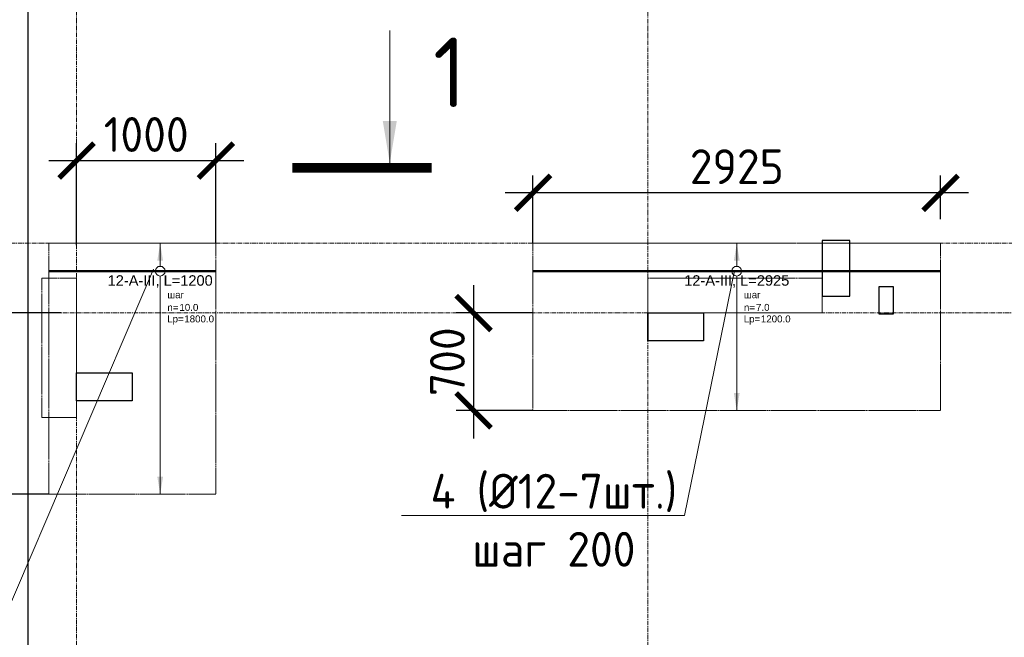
# Model space of a CAD drawing. Header units: millimetres. Extents: x 448962 to 1592680, y -326645 to -197113.
# Tile 206 of 256: x 709122 to 716188, y -256499 to -252067. Entities that reach past the tile are written whole.
import ezdxf
from ezdxf import colors
from ezdxf.entities.mleader import LeaderData, LeaderLine
from ezdxf.enums import TextEntityAlignment as Align
from ezdxf.math import Vec2, Vec3

# ---------------------------------------------------------------- set-up
doc = ezdxf.new("R2010")
doc.units = ezdxf.units.MM
doc.set_wipeout_variables(frame=1)
for name, pattern in [('01 Штриховая _4 мм_', [6, 3.5, -2.5]), ('______5', [1100, 800, -100, 100, -100]), ('GOST2.303 4', [7, 5, -2, 0]), ('осевая', [50.8, 31.75, -6.35, 6.35, -6.35])]:
    doc.linetypes.add(name, pattern=pattern)
for name, color, linetype, lineweight in [('АрмСтер', 2, 'Continuous', 50), ('ВК__отв в полу 1-2 эт', 6, 'Continuous', 25), ('контур распр. стерхней', 2, 'GOST2.303 4', 20), ('Оси', 40, '______5', 18), ('Перекрытие ж_бетон', 1, 'Continuous', 30), ('подоснова', 151, 'Continuous', 5), ('РАЗМЕРЫ', 1, 'Continuous', 9), ('СТЕНЫ', 3, 'Continuous', 30), ('Узлы', 7, 'Continuous', 0)]:
    doc.layers.add(name, color=color, linetype=linetype, lineweight=lineweight)
doc.layers.add('АрмСтер_атрибуты', color=2, linetype='Continuous', lineweight=0, plot=False)
doc.styles.add('GOST-2.304_Type-B', font='GOST_Common.ttf')
doc.styles.get("Standard").update_dxf_attribs({"font": 'arial.ttf'})
doc.styles.add('Аннотативный', font='arial.ttf')
doc.styles.add('ГОСТ', font='GOST_Common.ttf')
doc.dimstyles.new('СПДС', dxfattribs={"dimscale": 100, "dimtxt": 2.5, "dimasz": 2.5, "dimexe": 1.25, "dimexo": 0, "dimtad": 1, "dimdec": 0, "dimtxsty": 'GOST-2.304_Type-B', "dimblk": 'ARCHTICK', "dimcen": 2.5, "dimdle": 2, "dimadec": 0, "dimazin": 2, "dimtfac": 0.75, "dimtdec": 0, "dimtmove": 1, "dimatfit": 3, "dimfxl": 1, "dimtolj": 1, "dimarcsym": 1})

# ---------------------------------------------------------------- blocks, each defined once
blk = doc.blocks.new('оси плит')
at = {"layer": 'Оси', "color": 16, "linetype": 'осевая', "lineweight": 0, "transparency": 33554687}
for p, q in [((527342.3, -202894.1), (527342.3, -231285.8)), ((523242.3, -203649.6), (523242.3, -230530.3)), ((519570.9, -208617.4), (573160.2, -208617.4)), ((520148.3, -209117.4), (572483.7, -209117.4))]:
    blk.add_line(p, q, dxfattribs=at)
blk = doc.blocks.new('стены  тп')
at = {"layer": 'СТЕНЫ', "color": 251, "linetype": '01 Штриховая _4 мм_', "lineweight": 0, "true_color": 0x636466}
for p, q in [((542712.3, -320375.7, 3100), (542462.3, -320375.7, 3100)), ((542462.3, -320375.7, 3100), (542462.3, -321375.7, 3100)), ((542712.3, -321375.7, 3100), (542712.3, -320375.7, 3100)), ((548062.1, -320375.7, 3100), (546812.3, -320375.7, 3100)), ((546812.3, -320375.7, 3100), (546812.3, -320625.7, 3100)), ((548062.1, -320625.7, 3100), (548062.1, -320375.7, 3100)), ((546812.3, -320625.7, 3100), (548062.1, -320625.7, 3100)), ((542462.3, -321375.7, 3100), (542712.3, -321375.7, 3100))]:
    blk.add_line(p, q, dxfattribs=at)
blk = doc.blocks.new('*U30')
at = {"layer": 'РАЗМЕРЫ'}
for p, q in [((112.5, 200), (-112.5, 200)), ((112.5, -1000), (-112.5, -1000))]:
    blk.add_line(p, q, dxfattribs=at)
at = {"layer": 'РАЗМЕРЫ', "ltscale": 15}
blk.add_line((0, -1000), (0, 200), dxfattribs=at)
at = {"layer": 'РАЗМЕРЫ'}
for points in [[(0, 200), (20.9, 74.8), (-20.9, 74.8)], [(0, -1000), (20.9, -874.8), (-20.9, -874.8)]]:
    blk.add_solid(points, dxfattribs=at)
at = {"layer": 'АрмСтер_атрибуты', "color": 215, "ltscale": 15, "style": 'Аннотативный'}
for s, p in [('шаг', (51.4, -194.2)), ('n=', (51.4, -285.1)), ('Lр=', (50.2, -367.8))]:
    blk.add_text(s, height=50, dxfattribs=at).set_placement(p)
at = {"layer": 'АрмСтер_атрибуты', "style": 'Аннотативный', "flags": 8}
blk.add_attdef('ПОЗ', (110, 29.6), '', height=75, dxfattribs=at)
at = {"layer": 'АрмСтер_атрибуты', "color": 215, "style": 'Аннотативный'}
for tag, p, flags in [('ШАГ', (190.9, -194.2), 10), ('КОЛ', (138, -285.1), 8), ('ШИРИНА', (172.9, -367.8), 8)]:
    blk.add_attdef(tag, p, '', height=50, dxfattribs=dict(at, flags=flags))
at = {"layer": 'АрмСтер_атрибуты', "flags": 9}
for tag, p in [('МАССА', (-1033.5, -1010.5)), ('ОБОЗНАЧЕНИЕ', (-1033.5, -1124.4))]:
    blk.add_attdef(tag, p, '', height=75, dxfattribs=at)
at = {"linetype": 'Continuous', "lineweight": 0}
blk.add_wipeout([(35, 0), (28.3, 20.6), (10.8, 33.3), (-10.8, 33.3), (-28.3, 20.6), (-35, 0), (-28.3, -20.6), (-10.8, -33.3), (10.8, -33.3), (28.3, -20.6)], dxfattribs=at)
at = {"color": 0, "linetype": 'ByBlock', "lineweight": -2, "ltscale": 100}
blk.add_line((-1462.5, 0), (1462.5, 0), dxfattribs=at)
at = {"layer": 'РАЗМЕРЫ'}
blk.add_circle((0, 0), 35, dxfattribs=at)
at = {"layer": 'АрмСтер_атрибуты', "style": 'Аннотативный', "flags": 8}
blk.add_attdef('НАИМЕНОВАНИЕ', text='', height=75, dxfattribs=at).set_placement((0, -29.3), align=Align.TOP_CENTER)
blk = doc.blocks.new('_ArchTick')
at = {"color": 0, "linetype": 'ByBlock', "const_width": 0.15}
blk.add_lwpolyline([(-0.5, -0.5), (0.5, 0.5)], dxfattribs=at)
blk = doc.blocks.new('*D476')
at = {"layer": 'DEFPOINTS', "color": 0, "transparency": 16777216}
for p in [(712805.5, -253308.8), (715730.7, -253498.6), (712805.5, -253671.3)]:
    blk.add_point(p, dxfattribs=at)
at = {"layer": 'РАЗМЕРЫ', "color": 0, "lineweight": -2, "transparency": 16777216}
for p, q in [((712805.5, -253671.3), (712805.5, -253183.8)), ((715730.7, -253498.6), (715730.7, -253183.8)), ((715930.7, -253308.8), (712605.5, -253308.8))]:
    blk.add_line(p, q, dxfattribs=at)
at = {"layer": 'РАЗМЕРЫ', "color": 0, "lineweight": -2, "transparency": 16777216, "xscale": 250, "yscale": 250, "zscale": 250, "rotation": 180}
blk.add_blockref('_ArchTick', (712805.5, -253308.8), dxfattribs=at)
at = {"layer": 'РАЗМЕРЫ', "color": 0, "lineweight": -2, "transparency": 16777216, "xscale": 250, "yscale": 250, "zscale": 250}
blk.add_blockref('_ArchTick', (715730.7, -253308.8), dxfattribs=at)
at = {"layer": 'РАЗМЕРЫ', "color": 0, "lineweight": 0, "transparency": 16777216, "insert": (714268.1, -253121.3), "char_height": 250, "attachment_point": 5, "style": 'GOST-2.304_Type-B'}
blk.add_mtext('\\A1;2925', dxfattribs=at)
blk = doc.blocks.new('*D477')
at = {"layer": 'DEFPOINTS', "color": 0, "transparency": 16777216}
for p in [(712805.5, -254171.3), (712379.4, -254871.3), (712805.5, -254871.3)]:
    blk.add_point(p, dxfattribs=at)
at = {"layer": 'РАЗМЕРЫ', "color": 0, "lineweight": -2, "transparency": 16777216}
for p, q in [((712379.4, -253971.3), (712379.4, -255071.3)), ((712805.5, -254171.3), (712254.4, -254171.3)), ((712805.5, -254871.3), (712254.4, -254871.3))]:
    blk.add_line(p, q, dxfattribs=at)
at = {"layer": 'РАЗМЕРЫ', "color": 0, "lineweight": -2, "transparency": 16777216, "xscale": 250, "yscale": 250, "zscale": 250}
for p, rotation in [((712379.4, -254171.3), 90), ((712379.4, -254871.3), 270)]:
    blk.add_blockref('_ArchTick', p, dxfattribs=dict(at, rotation=rotation))
at = {"layer": 'РАЗМЕРЫ', "color": 0, "lineweight": 0, "transparency": 16777216, "insert": (712191.9, -254521.3), "char_height": 250, "attachment_point": 5, "rotation": 90, "style": 'GOST-2.304_Type-B'}
blk.add_mtext('\\A1;700', dxfattribs=at)
blk = doc.blocks.new('_None')
blk = doc.blocks.new('*U493')
at = {"layer": 'РАЗМЕРЫ'}
for p, q in [((112.5, 200), (-112.5, 200)), ((112.5, -1600), (-112.5, -1600))]:
    blk.add_line(p, q, dxfattribs=at)
at = {"layer": 'РАЗМЕРЫ', "ltscale": 15}
blk.add_line((0, -1600), (0, 200), dxfattribs=at)
at = {"layer": 'РАЗМЕРЫ'}
for points in [[(0, 200), (20.9, 74.8), (-20.9, 74.8)], [(0, -1600), (20.9, -1474.8), (-20.9, -1474.8)]]:
    blk.add_solid(points, dxfattribs=at)
at = {"layer": 'АрмСтер_атрибуты', "color": 215, "ltscale": 15, "style": 'Аннотативный'}
for s, p in [('шаг', (51.4, -194.2)), ('n=', (51.4, -285.1)), ('Lр=', (50.2, -367.8))]:
    blk.add_text(s, height=50, dxfattribs=at).set_placement(p)
at = {"layer": 'АрмСтер_атрибуты', "style": 'Аннотативный', "flags": 8}
blk.add_attdef('ПОЗ', (110, 29.6), '', height=75, dxfattribs=at)
at = {"layer": 'АрмСтер_атрибуты', "color": 215, "style": 'Аннотативный'}
for tag, p, flags in [('ШАГ', (190.9, -194.2), 10), ('КОЛ', (138, -285.1), 8), ('ШИРИНА', (172.9, -367.8), 8)]:
    blk.add_attdef(tag, p, '', height=50, dxfattribs=dict(at, flags=flags))
at = {"layer": 'АрмСтер_атрибуты', "flags": 9}
for tag, p in [('МАССА', (-371, -1010.5)), ('ОБОЗНАЧЕНИЕ', (-371, -1124.4))]:
    blk.add_attdef(tag, p, '', height=75, dxfattribs=at)
at = {"linetype": 'Continuous', "lineweight": 0}
blk.add_wipeout([(35, 0), (28.3, 20.6), (10.8, 33.3), (-10.8, 33.3), (-28.3, 20.6), (-35, 0), (-28.3, -20.6), (-10.8, -33.3), (10.8, -33.3), (28.3, -20.6)], dxfattribs=at)
at = {"color": 0, "linetype": 'ByBlock', "lineweight": -2, "ltscale": 100}
blk.add_line((-800, 0), (400, 0), dxfattribs=at)
at = {"layer": 'РАЗМЕРЫ'}
blk.add_circle((0, 0), 35, dxfattribs=at)
at = {"layer": 'АрмСтер_атрибуты', "style": 'Аннотативный', "flags": 8}
blk.add_attdef('НАИМЕНОВАНИЕ', text='', height=75, dxfattribs=at).set_placement((0, -29.3), align=Align.TOP_CENTER)
blk = doc.blocks.new('*D498')
at = {"layer": 'DEFPOINTS', "color": 0, "transparency": 16777216}
for p in [(710530.5, -253077.9), (709530.5, -253685.1), (710530.5, -253671.3)]:
    blk.add_point(p, dxfattribs=at)
at = {"layer": 'РАЗМЕРЫ', "color": 0, "lineweight": -2, "transparency": 16777216}
for p, q in [((709530.5, -253685.1), (709530.5, -252952.9)), ((710530.5, -253671.3), (710530.5, -252952.9)), ((709330.5, -253077.9), (710730.5, -253077.9))]:
    blk.add_line(p, q, dxfattribs=at)
at = {"layer": 'РАЗМЕРЫ', "color": 0, "lineweight": -2, "transparency": 16777216, "xscale": 250, "yscale": 250, "zscale": 250, "rotation": 180}
blk.add_blockref('_ArchTick', (709530.5, -253077.9), dxfattribs=at)
at = {"layer": 'РАЗМЕРЫ', "color": 0, "lineweight": -2, "transparency": 16777216, "xscale": 250, "yscale": 250, "zscale": 250}
blk.add_blockref('_ArchTick', (710530.5, -253077.9), dxfattribs=at)
at = {"layer": 'РАЗМЕРЫ', "color": 0, "lineweight": 0, "transparency": 16777216, "insert": (710030.5, -252890.4), "char_height": 250, "attachment_point": 5, "style": 'GOST-2.304_Type-B'}
blk.add_mtext('\\A1;1000', dxfattribs=at)
blk = doc.blocks.new('*D499')
at = {"layer": 'DEFPOINTS', "color": 0, "transparency": 16777216}
for p in [(709418.2, -254171.3), (708686.9, -255471.3), (709330.5, -255471.3)]:
    blk.add_point(p, dxfattribs=at)
at = {"layer": 'РАЗМЕРЫ', "color": 0, "lineweight": -2, "transparency": 16777216}
for p, q in [((708686.9, -253971.3), (708686.9, -255671.3)), ((709418.2, -254171.3), (708561.9, -254171.3)), ((709330.5, -255471.3), (708561.9, -255471.3))]:
    blk.add_line(p, q, dxfattribs=at)
at = {"layer": 'РАЗМЕРЫ', "color": 0, "lineweight": -2, "transparency": 16777216, "xscale": 250, "yscale": 250, "zscale": 250}
for p, rotation in [((708686.9, -254171.3), 90), ((708686.9, -255471.3), 270)]:
    blk.add_blockref('_ArchTick', p, dxfattribs=dict(at, rotation=rotation))
at = {"layer": 'РАЗМЕРЫ', "color": 0, "lineweight": 0, "transparency": 16777216, "insert": (708499.4, -254821.3), "char_height": 250, "attachment_point": 5, "rotation": 90, "style": 'GOST-2.304_Type-B'}
blk.add_mtext('\\A1;1300', dxfattribs=at)
blk = doc.blocks.new('отверстия новые')
at = {"layer": 'ВК__отв в полу 1-2 эт', "color": 5, "lineweight": 30}
for points in [[(680743.8, -395419.8), (680943.8, -395419.8), (680943.8, -395019.4), (680743.8, -395019.4)], [(675794, -395969.8), (675794, -396169.8), (675394, -396169.8), (675394, -395969.8)], [(675794, -395969.8), (675794, -396169.8), (675394, -396169.8), (675394, -395969.8)]]:
    blk.add_lwpolyline(points, close=True, dxfattribs=at)
at = {"layer": 'ВК__отв в полу 1-2 эт', "color": 5, "lineweight": 30, "ltscale": 100}
for points in [[(679494, -395739.8), (679494, -395739.8), (679494, -395539.8), (679494, -395539.8)], [(679894, -395739.8), (679494, -395739.8), (679494, -395539.8), (679894, -395539.8)], [(679494, -395739.8), (679494, -395739.8), (679494, -395539.8), (679494, -395539.8)], [(679894, -395739.8), (679494, -395739.8), (679494, -395539.8), (679894, -395539.8)]]:
    blk.add_lwpolyline(points, close=True, dxfattribs=at)
blk = doc.blocks.new('отвестия ов')
at = {"color": 3, "lineweight": 30}
for points in [[(4357294.8, -1445463.1), (4357194.8, -1445463.1), (4357194.8, -1445263.1), (4357294.8, -1445263.1)], [(4357194.8, -1445263.1), (4357294.8, -1445263.1), (4357294.8, -1445463.1), (4357194.8, -1445463.1)]]:
    blk.add_lwpolyline(points, close=True, dxfattribs=at)
blk = doc.blocks.new('отвертия фон')
at = {"layer": 'РАЗМЕРЫ', "lineweight": 0}
blk.add_blockref('отверстия новые', (-672182.3, 463884.9), dxfattribs=at)
at = {"layer": 'РАЗМЕРЫ', "color": 7, "lineweight": 0}
blk.add_blockref('отвестия ов', (-4348222.9, 1513798.6), dxfattribs=at)

msp = doc.modelspace()

# ---------------------------------------------------------------- linework, layer by layer
at = {"layer": 'контур распр. стерхней', "linetype": '01 Штриховая _4 мм_'}
for points in [[(710530.5, -255471.3), (709330.5, -255471.3), (709330.5, -253671.3), (710530.5, -253671.3)], [(715730.5, -254871.3), (712805.5, -254871.3), (712805.5, -253671.3), (715730.5, -253671.3)]]:
    msp.add_lwpolyline(points, close=True, dxfattribs=at)
at = {"layer": 'Узлы', "color": 1, "linetype": 'Continuous', "lineweight": 0}
msp.add_line((711778, -253094.5, 3100), (711778, -252144.5, 3100), dxfattribs=at)
at = {"layer": 'Узлы', "color": 1, "linetype": 'Continuous', "lineweight": 0, "const_width": 70, "elevation": 3100}
msp.add_lwpolyline([(712078, -253129.5), (711078, -253129.5)], dxfattribs=at)
at = {"layer": 'Узлы', "color": 1, "linetype": 'Continuous', "lineweight": 0}
msp.add_solid([(711778, -253094.5, 3100), (711828.2, -252794, 3100), (711727.7, -252794, 3100)], dxfattribs=at)

# ---------------------------------------------------------------- block references
at = {"layer": 'подоснова', "color": 4, "ltscale": 0.3}
msp.add_blockref('оси плит', (186288.2, -45053.9), dxfattribs=at)
at = {"layer": 'РАЗМЕРЫ'}
msp.add_blockref('стены  тп', (166818.1, 66454.4, -3100), dxfattribs=at)

# ---------------------------------------------------------------- texts
at = {"layer": 'Узлы', "color": 1, "linetype": 'Continuous', "lineweight": 0, "insert": (712208, -252444.5, 3100), "char_height": 500, "attachment_point": 5, "style": 'GOST-2.304_Type-B'}
msp.add_mtext_dynamic_manual_height_columns('1', width=723.88, gutter_width=25, heights=[0], dxfattribs=at)

# ---------------------------------------------------------------- next in the draw order: block references
at = {"layer": 'АрмСтер', "ltscale": 15}
ref = msp.add_blockref('*U493', (710130.5, -253871.3), dxfattribs=at)
ref.add_attrib('НАИМЕНОВАНИЕ', '12-A-III, L=1200', dxfattribs={"layer": 'АрмСтер_атрибуты', "height": 75, "style": 'Аннотативный', "flags": 8}).set_placement((710130.5, -253900.6), align=Align.TOP_CENTER)
ref.add_attrib('КОЛ', '10.0', (710268.5, -254156.4), dxfattribs={"layer": 'АрмСтер_атрибуты', "color": 215, "height": 50, "style": 'Аннотативный', "flags": 8})
ref.add_attrib('ШИРИНА', '1800.0', (710303.4, -254239.1), dxfattribs={"layer": 'АрмСтер_атрибуты', "color": 215, "height": 50, "style": 'Аннотативный', "flags": 8})
ref = msp.add_blockref('*U30', (714268, -253871.3), dxfattribs=at)
ref.add_attrib('НАИМЕНОВАНИЕ', '12-A-III, L=2925', dxfattribs={"layer": 'АрмСтер_атрибуты', "height": 75, "style": 'Аннотативный', "flags": 8}).set_placement((714268, -253900.6), align=Align.TOP_CENTER)
ref.add_attrib('КОЛ', '7.0', (714406, -254156.4), dxfattribs={"layer": 'АрмСтер_атрибуты', "color": 215, "height": 50, "style": 'Аннотативный', "flags": 8})
ref.add_attrib('ШИРИНА', '1200.0', (714440.9, -254239.1), dxfattribs={"layer": 'АрмСтер_атрибуты', "color": 215, "height": 50, "style": 'Аннотативный', "flags": 8})

# ---------------------------------------------------------------- next in the draw order: linework, layer by layer
at = {"layer": 'Перекрытие ж_бетон'}
msp.add_lwpolyline([(709180.4, -272221.3), (709180.4, -272221.3), (756580.4, -272221.3), (756580.4, -249921.3), (709180.4, -249921.3), (709180.4, -272221.3)], dxfattribs=at)

# ---------------------------------------------------------------- next in the draw order: block references
msp.add_blockref('отвертия фон', (706318.7, -322516.4))

# ---------------------------------------------------------------- next in the draw order: texts
note = msp.add_mtext_dynamic_manual_height_columns('\\pi1250;{\\H1.5152x;Общие указания :\\P}Настоящий подраздел разработан в составе рабочей документации на строительство объекта {\\H2.4344x; }"Строительство жилого комплекса со встроенными помещениями общественного-делового и коммерческого {\\H1.3552x; }назначения по адресу: г. Чита, ул. 1-я Коллективная. Жилой дом со встроенными помещениями {\\H1.71569x; }общественно-делового и коммерческого назначения на первом этаже здания и встроенно-пристроенным {\\H1.59543x; }поликлиническим учреждением (поз. 2.2-2.3){\\H1.73486x; }\\P1.^I" Решения рабочей Документации разработаны на основании:{\\H1.67588x; }\\Pзадания на проектирование, выданного заказчиком;{\\H1.60804x; }\\P-^Iрешений стадии "Проектная Документация (проект №24-04-КР.2)"{\\H1.73065x; }\\Pразработанных ООО "Комплексная проектно-сопроводительная компания", утвержденных {\\H1.67728x; }заказчиком;{\\H1.60757x; }\\PВ соответствии с требованиями нормативных документов:{\\H1.63081x; }\\P-^IФЗ №184 "О техническом регулировании";{\\H1.62306x; }\\P-^IФЗ №123 "Технический регламент о требованиях пожарной безопасности";{\\H1.62565x; }\\P-^IСП 20.13330.2016 "Нагрузки и воздействия",{\\H1.62478x; }\\P-^IСП 63.13330.2018 "Бетонные и железобетонные конструкции. Основные положения".{\\H1.62507x; }\\P-^IСП 22.13330.2016 "Основания зданий и сооружений";{\\H1.62498x; }\\P-^IСП 45.13330.2017 "Земляные сооружения, основания и фундаменты".{\\H1.62501x; }\\P2.^IПри работах по устройству монолитных конструкций руководствоваться СП 70.13330.2012 {\\H1.625x; }"Несущие и ограждающие конструкции".{\\H1.625x; }\\P3.^IЗа относительную отметку 0,000 принята отметка чистого пола первого этажа, {\\H1.625x; }соответствующая абсолютной отметке 648,00 в Балтийской системе высот.{\\H1.625x; }\\P4.^IПеречень видов работ, Зля которых необходимо составлять акты освидетельствования {\\H1.625x; }скрытых работ: {\\H1.625x; }\\PБетонные и железобетонные конструкции монолитные:{\\H1.625x; }\\Pармирование; защитные слои,- анкеровка арматуры; установка закладных деталей.{\\H1.625x; }\\PМонтаж сборных железобетонных и бетонных конструкций:{\\H1.625x; }\\Pсварка и антикоррозионное покрыт при отсутствии актов освиветельствования превшествующих {\\H1.625x; }скрытых работ во всех случаях.{\\H1.625x; }\\P1. Железобетонные конструкции разработаны в соответствии СП 22.13330.2016 "Основания зданий и {\\H1.62576x; }сооружений", СП 63.13330.2018 "Бетонные и железобетонные конструкции. Общие положения".{\\H1.62541x; }\\P2. Несущие конструкции здания рассчитаны и запроектированы для данных геологических условий. {\\H1.62486x; }\\P3. Арматура класса А240 и А500С по ГОСТ Р 34028-2016, материал монолитных конструкций ниже {\\H1.62505x; }нуля - бетон тяжелый класса В25 по ГОСТ 26633-2015.{\\H1.62498x; }\\P4. Работы по бетонированию монолитных конструкций вести в соответствии со СП 70.13330.2012 {\\H1.62501x; }"Несущие и ограждающие конструкции".{\\H1.625x; }\\P5. Все строительно-монтажные работы необходимо выполнять в соответствии со СНиП 12-03-2001 {\\H1.625x; }"Безопасность труда в строительстве. Часть 1. Общие требования.", Безопасность труда в строительстве. {\\H1.625x; }Часть 2. Строительное производство". Строительство здания должно производиться в соответствии с {\\H1.625x; }проектом производства работ (ППР).{\\H1.725x; }\\PПри отсутствии ППР производство строительно-монтажных работ запрещается.{\\H1.67917x; }\\P6. Бетон конструкции должны удовлетворять требованиям ГОСТ 26633-2015, ГОСТ 25192-2012.{\\H1.60694x; }\\P7. Бетон следует укладывать в бетонные конструкции горизонтальными слоями одинаковой {\\H1.63102x; }толщины без разрывов, с последовательным направлением укладки в одну сторону во всех слоях.{\\H1.62299x; }\\P8. В начальный период твердения бетон необходимо защищать от попадания атмосферных осадков {\\H1.62567x; }или потерь влаги.{\\H1.62478x; }\\P9. При перерывах в бетонировании устраивать рабочие швы бетонирования. Места рабочих швов {\\H1.62507x; }бетонирования разработать в ППР и согласовать с авторским надзором. С поверхности рабочих швов {\\H1.62498x; }удалить цементную плёнку металлическими щётками с последующей поливкой водой. В рабочем шве {\\H1.62501x; }устанавливать вертикальные сетки из проволоки ячейкой 50x50мм. Поверхность рабочих швов должна быть {\\H1.625x; }перпендикулярна поверхности плиты. {\\H1.625x; }\\P10. Арматурные изделия изготавливать в соответствии с ГОСТ Р 57997-2017, ГОСТ 5264-80, ГОСТ {\\H1.625x; }14098-2014.{\\H1.625x; }\\P11. Плоские сетки и каркасы изготавливать с помощью контактной точечной сварки (кроме {\\H1.725x; }оговоренных случаев).{\\H1.77917x; }\\P12. Расчётные сопротивления сборных соединений и материалы для сборки принимать по табл. Г1, Г2 {\\H1.66111x; }СП 52-101-2003.{\\H1.61296x; }\\P13. Стыки арматурных стержней должны иметь длину перепуска (нахлёстка) не менее указанной в {\\H1.72901x; }проекте. В неоговоренных случаях длину стыка рабочей арматуры внахлёстку без сварки принимать по {\\H1.67783x; }п.8.3.27 СП 52-101-2003. {\\H1.60739x; }\\P14. Толщина защитного слоя бетона для рабочей арматуры должна соответствовать значениям, {\\H1.63087x; }указанным в проекте. {\\H1.62304x; }\\PВ неоговоренных случаях принимать не менее 25мм.{\\H1.62565x; }\\P{\\H1.62478x; }', width=16929.188, gutter_width=1000, heights=[39809.3, 0], dxfattribs=dict(insert=(470783.2, -245157.9), char_height=250, attachment_point=1, style='ГОСТ'))
for column, words in zip(note.columns.linked_columns, ['\\pi1250;15. Уход за свежеуложенным бетоном начинать сразу после укладки бетонной смеси и осуществлять до достижения прочности бетона не менее 70% от проектной.{\\H1.83409x; }\\P16. Распалубку плит  осуществлять по достижении прочности бетона не менее 80% от проектной.{\\H1.55672x; }\\P17. Два крайних арматурных стержня, расположенных по контуру плиты, привязать ко всем {\\H1.64842x; }стержням в местах пересечений.{\\H1.61719x; }\\P18. В процессе производства работ предусмотреть мероприятия по противопожарной защите и {\\H1.6276x; }контролю за выполнением правил пожарной безопасности на всех этапах строительства.{\\H1.62413x; }\\P19. Все работы Выполнять по проекту производства работ (ППР), согласованному с организациями, {\\H1.72529x; }ответственными за эксплуатацию существующих инженерных сетей и дорог на существующей площадке.{\\H1.67907x; }\\P20. Проект рассчитан на производство работ в период положительных температур. В случае {\\H1.60698x; }выполнения работ при отрицательных температурах необходимо выполнять требования СНиП часть 3 по {\\H1.63101x; }производству работ и ППР.{\\H1.623x; }\\P21. При минимальной температуре воздуха до минус 15°С допускается:{\\H1.62567x; }\\P - выдерживание бетона в конструкции методом термоса, при предварительном разогреве бетонной {\\H1.62478x; }смеси, {\\H1.62507x; }\\P -форсированный электроразогрев бетона в конструкции с повторным уплотнением.{\\H1.62498x; }\\PПри минимальной температуре воздуха до минус 25°С допускается:{\\H1.62501x; }\\P -обогрев бетона в греющей опалубке с помощью низкотемпературных электронагревателей,{\\H1.625x; }\\P -электродный сквозной прогреб бетона,{\\H1.625x; }\\P -электрообогрев с помощью греющего провода.{\\H1.625x; }']):
    column.text = words

# ---------------------------------------------------------------- next in the draw order: dimensions: what is measured, and where the dimension line sits
at = {"layer": 'РАЗМЕРЫ', "color": 1, "lineweight": 0}
for base, p1, p2, picture, middle in [((710530.5, -253077.9), (709530.5, -253685.1), (710530.5, -253671.3), '*D498', (710030.5, -252890.4)), ((712805.5, -253308.8), (715730.7, -253498.6), (712805.5, -253671.3), '*D476', (714268.1, -253121.3))]:
    dim = msp.add_linear_dim(base=base, p1=p1, p2=p2, dimstyle='СПДС', override={"dimrnd": 5}, dxfattribs=at)
    dim.commit()
    dim.dimension.update_dxf_attribs({"geometry": picture, "text_midpoint": middle})
for base, p1, p2, picture, middle in [((708686.9, -255471.3), (709418.2, -254171.3), (709330.5, -255471.3), '*D499', (708499.4, -254821.3)), ((712379.4, -254871.3), (712805.5, -254171.3), (712805.5, -254871.3), '*D477', (712191.9, -254521.3))]:
    dim = msp.add_linear_dim(base=base, p1=p1, p2=p2, angle=90, dimstyle='СПДС', override={"dimrnd": 5}, dxfattribs=at)
    dim.commit()
    dim.dimension.update_dxf_attribs({"geometry": picture, "text_midpoint": middle})

# ---------------------------------------------------------------- next in the draw order: leaders
at = {"layer": 'подоснова', "color": 2, "ltscale": 0.3}
ml = msp.add_multileader_mtext('Standard', dxfattribs=at)
ml.set_content('Г1 (%%C12-10шт.)\\Pшаг 200', color=2, style='GOST-2.304_Type-B')
ml.set_leader_properties(color=256, linetype='ByLayer', lineweight=15)
ml.set_arrow_properties(name='NONE')
ml.build(insert=Vec2(0, 0))
ml.multileader.update_dxf_attribs({"text_left_attachment_type": 6, "text_right_attachment_type": 6, "dogleg_length": 0.1, "arrow_head_size": 18})
ctx = ml.context
ctx.base_point, ctx.char_height, ctx.arrow_head_size, ctx.landing_gap_size, ctx.plane_origin = Vec3(706885.3, -256422.5, 3.6), 250, 18, 20, Vec3(699885.7, -257266.2, 3.6)
ctx.left_attachment, ctx.right_attachment, ctx.text_align_type = 6, 6, 1
notes = []
notes.append((ctx, [(1, (1, 1, 0), (708986, -256422.5, 3.6), (-1, 0), 0.1, [(0, [(710082.6, -253857.1, 3.6)], 0, [])])]))
ctx.mtext.insert, ctx.mtext.alignment, ctx.mtext.flow_direction = Vec3(707935.6, -256122.5, 3.6), 2, 5
at = {"layer": 'подоснова', "color": 4, "ltscale": 0.3}
ml = msp.add_multileader_mtext('Standard', dxfattribs=at)
ml.set_content('4 (%%C12-7шт.)\\Pшаг 200', color=4, style='GOST-2.304_Type-B')
ml.set_leader_properties(color=256, linetype='ByLayer', lineweight=15)
ml.set_arrow_properties(name='NONE')
ml.build(insert=Vec2(0, 0))
ml.multileader.update_dxf_attribs({"text_left_attachment_type": 6, "text_right_attachment_type": 6, "dogleg_length": 0.1, "arrow_head_size": 18})
ctx = ml.context
ctx.base_point, ctx.char_height, ctx.arrow_head_size, ctx.landing_gap_size, ctx.plane_origin = Vec3(712017.7, -255625.5, 3.6), 250, 18, 20, Vec3(704054.8, -257276.5, 3.6)
ctx.left_attachment, ctx.right_attachment, ctx.text_align_type = 6, 6, 1
notes.append((ctx, [(1, (1, 1, 0), (713893.4, -255625.5, 3.6), (-1, 0), 0.1, [(0, [(714251.8, -253867.4, 3.6)], 0, [])])]))
ctx.mtext.insert, ctx.mtext.alignment, ctx.mtext.flow_direction = Vec3(712955.5, -255325.5, 3.6), 2, 5
for ctx, leaders in notes:
    for number, flags, end, landing, length, lines in leaders:
        leader = LeaderData()
        leader.index, (leader.has_last_leader_line, leader.has_dogleg_vector, leader.attachment_direction) = number, flags
        leader.last_leader_point, leader.dogleg_vector, leader.dogleg_length = Vec3(end), Vec3(landing), length
        for number, points, colour, breaks in lines:
            line = LeaderLine()
            line.index, line.vertices, line.color, line.breaks = number, Vec3.list(points), colors.encode_raw_color(colour), breaks
            leader.lines.append(line)
        ctx.leaders.append(leader)

doc.saveas('drawing.dxf')
